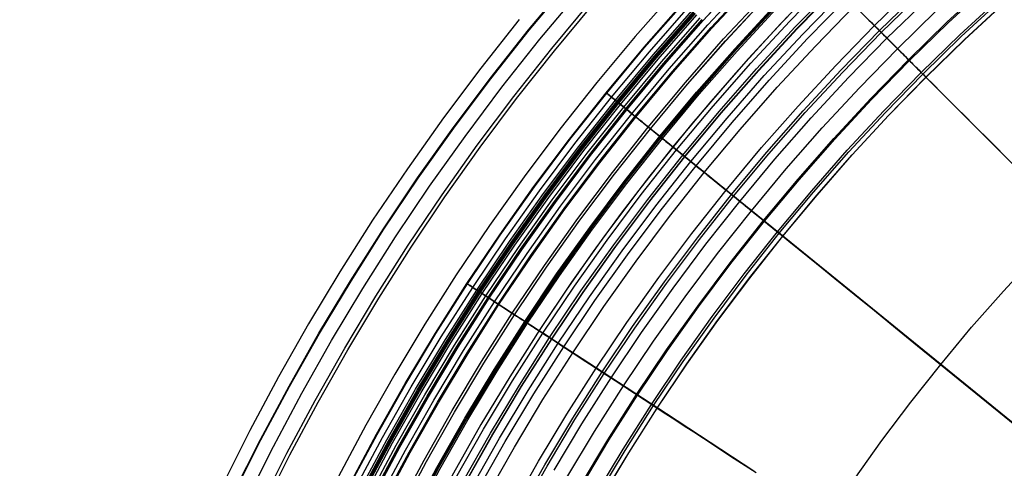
# Model space of a CAD drawing. Header units: millimetres. Extents: x -14 to 488, y -50 to 50.
# Tile 54 of 256: x 174.02 to 188.51, y 15.57 to 22.17. Entities that reach past the tile are written whole.
import ezdxf

# ---------------------------------------------------------------- set-up
doc = ezdxf.new("R2010")
doc.units = ezdxf.units.MM
doc.header["$MEASUREMENT"] = 0
doc.layers.add('Default', color=7, linetype='Continuous')

msp = doc.modelspace()

# ---------------------------------------------------------------- linework, layer by layer
at = {"layer": 'Default'}
for points in [[(196.175, 29.755), (195.423, 29.424), (194.679, 29.073), (193.944, 28.704), (193.219, 28.317), (192.504, 27.912), (191.8, 27.488), (191.106, 27.047), (190.409, 26.579), (189.725, 26.092), (189.053, 25.589), (188.395, 25.068), (187.75, 24.53), (187.12, 23.976), (186.503, 23.406), (185.902, 22.82), (185.218, 22.114), (184.555, 21.388), (183.914, 20.643), (183.296, 19.878)], [(176.043, 5.883), (176.197, 6.659), (176.369, 7.437), (176.562, 8.216), (176.775, 8.995), (177.008, 9.773), (177.262, 10.551), (177.536, 11.326), (177.83, 12.098), (178.146, 12.867), (178.482, 13.631), (178.839, 14.39), (179.216, 15.144), (179.614, 15.89), (180.032, 16.628), (180.471, 17.358), (180.929, 18.079), (181.407, 18.79), (181.904, 19.49), (182.42, 20.178), (182.954, 20.854), (183.506, 21.516), (184.076, 22.165), (184.663, 22.799)], [(176.047, 5.882), (176.2, 6.658), (176.373, 7.436), (176.566, 8.215), (176.779, 8.994), (177.012, 9.772), (177.265, 10.549), (177.539, 11.325), (177.834, 12.097), (178.149, 12.866), (178.486, 13.63), (178.842, 14.389), (179.22, 15.142), (179.618, 15.888), (180.036, 16.626), (180.474, 17.356), (180.932, 18.077), (181.41, 18.788), (181.907, 19.487), (182.423, 20.176), (182.957, 20.851), (183.509, 21.514), (184.079, 22.163), (184.666, 22.797)], [(180.442, 15.435), (180.848, 16.152), (181.274, 16.862), (181.72, 17.562), (182.184, 18.253), (182.667, 18.933), (183.168, 19.602), (183.687, 20.258), (184.224, 20.902), (184.778, 21.533), (185.348, 22.149), (185.934, 22.75)], [(174.216, 6.221), (174.378, 7.041), (174.56, 7.862), (174.764, 8.684), (174.988, 9.506), (175.234, 10.328), (175.502, 11.149), (175.792, 11.967), (176.103, 12.782), (176.436, 13.594), (176.791, 14.401), (177.167, 15.202), (177.566, 15.997), (177.986, 16.785), (178.427, 17.564), (178.89, 18.335), (179.374, 19.096), (179.878, 19.846), (180.403, 20.585), (180.947, 21.311), (181.511, 22.025), (182.094, 22.724)], [(174.225, 6.219), (174.387, 7.039), (174.569, 7.86), (174.772, 8.682), (174.997, 9.504), (175.243, 10.325), (175.511, 11.146), (175.8, 11.964), (176.111, 12.779), (176.444, 13.59), (176.799, 14.397), (177.175, 15.198), (177.574, 15.993), (177.994, 16.78), (178.435, 17.56), (178.898, 18.33), (179.381, 19.091), (179.885, 19.841), (180.41, 20.58), (180.954, 21.306), (181.518, 22.019), (182.101, 22.719)], [(176.139, 5.865), (176.292, 6.639), (176.464, 7.415), (176.656, 8.191), (176.869, 8.968), (177.101, 9.744), (177.354, 10.519), (177.627, 11.292), (177.921, 12.062), (178.236, 12.829), (178.571, 13.591), (178.927, 14.348), (179.303, 15.099), (179.7, 15.843), (180.117, 16.579), (180.554, 17.307), (181.01, 18.026), (181.487, 18.734), (181.982, 19.432), (182.497, 20.118), (183.03, 20.792), (183.58, 21.453), (184.148, 22.1), (184.734, 22.732)], [(176.2, 5.854), (176.353, 6.627), (176.525, 7.401), (176.716, 8.176), (176.928, 8.951), (177.16, 9.726), (177.412, 10.499), (177.685, 11.271), (177.979, 12.04), (178.293, 12.805), (178.627, 13.565), (178.982, 14.321), (179.358, 15.07), (179.754, 15.813), (180.17, 16.548), (180.606, 17.275), (181.062, 17.992), (181.538, 18.699), (182.032, 19.396), (182.546, 20.081), (183.078, 20.753), (183.627, 21.413), (184.194, 22.058), (184.779, 22.69)], [(176.215, 5.851), (176.368, 6.623), (176.54, 7.397), (176.731, 8.172), (176.943, 8.947), (177.175, 9.721), (177.427, 10.494), (177.7, 11.266), (177.993, 12.034), (178.307, 12.799), (178.641, 13.559), (178.996, 14.314), (179.372, 15.063), (179.767, 15.806), (180.184, 16.54), (180.62, 17.266), (181.075, 17.983), (181.551, 18.69), (182.045, 19.387), (182.558, 20.071), (183.09, 20.743), (183.639, 21.403), (184.206, 22.048), (184.79, 22.679)], [(180.545, 15.378), (180.95, 16.093), (181.375, 16.8), (181.818, 17.498), (182.281, 18.186), (182.762, 18.863), (183.262, 19.53), (183.779, 20.184), (184.314, 20.825), (184.865, 21.454), (185.433, 22.068), (186.018, 22.667)], [(186.041, 22.643), (185.458, 22.044), (184.89, 21.431), (184.339, 20.804), (183.805, 20.163), (183.288, 19.509), (182.789, 18.843), (182.309, 18.167), (181.847, 17.479), (181.403, 16.782), (180.979, 16.076), (180.575, 15.362)], [(180.58, 15.359), (180.984, 16.073), (181.408, 16.779), (181.851, 17.476), (182.313, 18.163), (182.794, 18.84), (183.293, 19.506), (183.809, 20.159), (184.344, 20.8), (184.895, 21.427), (185.462, 22.041), (186.045, 22.639)], [(181.264, 14.983), (181.658, 15.68), (182.072, 16.369), (182.504, 17.049), (182.955, 17.72), (183.424, 18.38), (183.911, 19.03), (184.415, 19.667), (184.936, 20.293), (185.474, 20.905), (186.028, 21.503), (186.597, 22.088), (187.181, 22.657)], [(182.272, 15.322), (182.676, 15.996), (183.099, 16.66), (183.54, 17.316), (183.998, 17.961), (184.474, 18.596), (184.967, 19.219), (185.476, 19.831), (186.002, 20.429), (186.543, 21.014), (187.099, 21.585), (187.67, 22.142), (188.255, 22.683)], [(182.287, 15.314), (182.691, 15.987), (183.113, 16.651), (183.554, 17.306), (184.012, 17.951), (184.487, 18.586), (184.98, 19.209), (185.489, 19.819), (186.015, 20.418), (186.555, 21.002), (187.112, 21.573), (187.682, 22.129), (188.267, 22.67)], [(174.428, 6.182), (174.588, 6.996), (174.77, 7.813), (174.972, 8.63), (175.195, 9.447), (175.44, 10.264), (175.706, 11.079), (175.993, 11.893), (176.303, 12.703), (176.634, 13.51), (176.986, 14.312), (177.361, 15.108), (177.757, 15.898), (178.174, 16.681), (178.613, 17.456), (179.073, 18.222), (179.554, 18.978), (180.055, 19.724), (180.576, 20.458), (181.118, 21.18), (181.678, 21.889), (182.258, 22.585)], [(183.655, 22.586), (183.076, 21.927), (182.514, 21.253), (181.97, 20.565), (181.443, 19.863), (180.935, 19.148), (180.445, 18.42), (179.984, 17.695), (179.542, 16.958), (179.118, 16.211), (178.713, 15.453), (178.328, 14.686), (177.962, 13.908), (177.615, 13.122), (177.289, 12.327), (176.995, 11.557), (176.719, 10.78), (176.463, 9.996), (176.225, 9.206), (176.007, 8.411), (175.808, 7.61), (175.629, 6.805), (175.469, 5.996)], [(183.655, 22.586), (183.076, 21.927), (182.514, 21.253), (181.97, 20.565), (181.443, 19.863), (180.935, 19.148), (180.445, 18.42), (179.984, 17.695), (179.542, 16.958), (179.118, 16.211), (178.713, 15.453), (178.328, 14.686), (177.962, 13.908), (177.615, 13.122), (177.289, 12.327), (176.995, 11.557), (176.719, 10.78), (176.463, 9.996), (176.225, 9.206), (176.007, 8.411), (175.808, 7.61), (175.629, 6.805), (175.469, 5.996)], [(176.445, 5.809), (176.596, 6.575), (176.767, 7.344), (176.957, 8.113), (177.168, 8.883), (177.398, 9.652), (177.648, 10.419), (177.919, 11.185), (178.21, 11.948), (178.522, 12.707), (178.854, 13.462), (179.206, 14.212), (179.579, 14.956), (179.972, 15.693), (180.385, 16.423), (180.818, 17.144), (181.271, 17.856), (181.743, 18.558), (182.234, 19.249), (182.743, 19.929), (183.271, 20.596), (183.817, 21.251), (184.379, 21.892), (184.959, 22.518)], [(176.485, 5.801), (176.636, 6.567), (176.806, 7.335), (176.996, 8.103), (177.206, 8.871), (177.436, 9.639), (177.686, 10.406), (177.957, 11.171), (178.248, 11.933), (178.559, 12.691), (178.891, 13.446), (179.243, 14.194), (179.615, 14.937), (180.008, 15.674), (180.42, 16.402), (180.853, 17.122), (181.305, 17.834), (181.776, 18.535), (182.266, 19.225), (182.775, 19.904), (183.302, 20.571), (183.847, 21.224), (184.409, 21.865), (184.988, 22.49)], [(176.485, 5.801), (176.636, 6.567), (176.807, 7.334), (176.997, 8.103), (177.207, 8.871), (177.437, 9.639), (177.687, 10.406), (177.957, 11.171), (178.248, 11.933), (178.559, 12.691), (178.891, 13.445), (179.243, 14.194), (179.615, 14.937), (180.008, 15.673), (180.42, 16.402), (180.853, 17.122), (181.305, 17.833), (181.776, 18.535), (182.266, 19.225), (182.775, 19.904), (183.303, 20.571), (183.847, 21.224), (184.41, 21.864), (184.989, 22.49)], [(180.679, 15.305), (181.082, 16.016), (181.504, 16.72), (181.946, 17.414), (182.406, 18.099), (182.885, 18.774), (183.382, 19.437), (183.897, 20.088), (184.429, 20.726), (184.978, 21.352), (185.544, 21.963), (186.125, 22.559)], [(180.764, 15.258), (181.166, 15.967), (181.587, 16.669), (182.027, 17.361), (182.486, 18.044), (182.964, 18.716), (183.459, 19.377), (183.973, 20.027), (184.503, 20.663), (185.051, 21.286), (185.614, 21.896), (186.194, 22.491)], [(181.355, 14.933), (181.748, 15.628), (182.16, 16.315), (182.591, 16.992), (183.041, 17.661), (183.508, 18.319), (183.993, 18.966), (184.496, 19.602), (185.015, 20.225), (185.551, 20.835), (186.103, 21.432), (186.67, 22.014), (187.253, 22.581)], [(181.389, 14.914), (181.782, 15.608), (182.193, 16.294), (182.624, 16.971), (183.073, 17.639), (183.54, 18.296), (184.024, 18.942), (184.526, 19.577), (185.045, 20.2), (185.58, 20.809), (186.131, 21.405), (186.698, 21.986), (187.28, 22.553)], [(181.885, 15.548), (182.295, 16.231), (182.723, 16.906), (183.171, 17.571), (183.636, 18.226), (184.118, 18.87), (184.618, 19.502), (185.135, 20.122), (185.669, 20.729), (186.218, 21.323), (186.782, 21.902), (187.362, 22.467)], [(182.5, 15.189), (182.901, 15.857), (183.32, 16.516), (183.756, 17.166), (184.211, 17.806), (184.683, 18.435), (185.171, 19.053), (185.676, 19.659), (186.197, 20.253), (186.734, 20.833), (187.286, 21.399), (187.852, 21.95), (188.432, 22.487)], [(182.529, 15.172), (182.929, 15.839), (183.348, 16.498), (183.784, 17.147), (184.238, 17.786), (184.709, 18.415), (185.198, 19.032), (185.702, 19.637), (186.223, 20.23), (186.759, 20.809), (187.31, 21.375), (187.875, 21.926), (188.455, 22.462)], [(174.647, 6.141), (174.807, 6.951), (174.987, 7.762), (175.188, 8.574), (175.41, 9.386), (175.653, 10.197), (175.917, 11.008), (176.203, 11.816), (176.51, 12.621), (176.839, 13.422), (177.189, 14.219), (177.561, 15.011), (177.955, 15.796), (178.37, 16.574), (178.806, 17.344), (179.263, 18.105), (179.74, 18.856), (180.238, 19.597), (180.756, 20.327), (181.294, 21.044), (181.851, 21.749), (182.427, 22.44)], [(174.696, 6.132), (174.856, 6.94), (175.036, 7.75), (175.236, 8.561), (175.458, 9.372), (175.701, 10.182), (175.965, 10.991), (176.25, 11.798), (176.557, 12.602), (176.885, 13.403), (177.235, 14.198), (177.607, 14.989), (178, 15.773), (178.414, 16.55), (178.849, 17.318), (179.305, 18.078), (179.782, 18.829), (180.28, 19.569), (180.797, 20.297), (181.334, 21.014), (181.89, 21.717), (182.465, 22.407)], [(175.661, 5.954), (175.815, 6.739), (175.99, 7.526), (176.185, 8.314), (176.401, 9.102), (176.636, 9.89), (176.893, 10.676), (177.17, 11.46), (177.468, 12.242), (177.788, 13.019), (178.128, 13.793), (178.489, 14.561), (178.87, 15.322), (179.273, 16.077), (179.696, 16.824), (180.139, 17.563), (180.603, 18.292), (181.086, 19.011), (181.589, 19.719), (182.111, 20.415), (182.652, 21.099), (183.21, 21.769), (183.787, 22.426)], [(175.669, 5.952), (175.824, 6.737), (175.999, 7.524), (176.194, 8.312), (176.409, 9.1), (176.645, 9.887), (176.901, 10.673), (177.179, 11.457), (177.477, 12.238), (177.796, 13.016), (178.136, 13.789), (178.497, 14.557), (178.878, 15.318), (179.281, 16.073), (179.704, 16.82), (180.147, 17.558), (180.611, 18.287), (181.094, 19.006), (181.596, 19.714), (182.118, 20.41), (182.659, 21.093), (183.217, 21.764), (183.794, 22.42)], [(175.761, 5.935), (175.915, 6.718), (176.09, 7.503), (176.284, 8.288), (176.499, 9.074), (176.734, 9.859), (176.989, 10.643), (177.266, 11.425), (177.563, 12.204), (177.881, 12.979), (178.22, 13.75), (178.58, 14.516), (178.961, 15.276), (179.362, 16.028), (179.784, 16.773), (180.226, 17.509), (180.688, 18.236), (181.17, 18.953), (181.672, 19.659), (182.192, 20.353), (182.731, 21.035), (183.288, 21.703), (183.863, 22.358)], [(175.832, 5.922), (175.986, 6.703), (176.16, 7.486), (176.354, 8.27), (176.568, 9.054), (176.803, 9.838), (177.058, 10.62), (177.334, 11.4), (177.63, 12.177), (177.948, 12.951), (178.286, 13.72), (178.645, 14.484), (179.025, 15.242), (179.426, 15.993), (179.846, 16.737), (180.288, 17.472), (180.749, 18.197), (181.23, 18.912), (181.73, 19.617), (182.249, 20.309), (182.787, 20.989), (183.343, 21.656), (183.916, 22.309)], [(176.66, 5.769), (176.81, 6.531), (176.979, 7.294), (177.169, 8.058), (177.377, 8.822), (177.606, 9.586), (177.855, 10.349), (178.124, 11.11), (178.413, 11.868), (178.723, 12.622), (179.053, 13.372), (179.403, 14.117), (179.773, 14.856), (180.163, 15.588), (180.574, 16.313), (181.004, 17.029), (181.453, 17.736), (181.922, 18.434), (182.41, 19.12), (182.916, 19.796), (183.44, 20.459), (183.982, 21.109), (184.542, 21.745), (185.117, 22.368)], [(176.675, 5.766), (176.826, 6.527), (176.995, 7.29), (177.184, 8.054), (177.393, 8.818), (177.621, 9.582), (177.87, 10.344), (178.139, 11.104), (178.428, 11.862), (178.737, 12.616), (179.067, 13.365), (179.417, 14.11), (179.787, 14.848), (180.177, 15.58), (180.588, 16.305), (181.018, 17.021), (181.467, 17.727), (181.935, 18.424), (182.423, 19.111), (182.929, 19.786), (183.453, 20.449), (183.995, 21.098), (184.553, 21.735), (185.129, 22.357)], [(176.686, 5.764), (176.836, 6.525), (177.005, 7.288), (177.194, 8.051), (177.403, 8.815), (177.632, 9.578), (177.88, 10.34), (178.149, 11.1), (178.438, 11.858), (178.747, 12.611), (179.077, 13.361), (179.427, 14.105), (179.797, 14.843), (180.187, 15.575), (180.597, 16.299), (181.027, 17.015), (181.476, 17.722), (181.944, 18.418), (182.431, 19.105), (182.937, 19.779), (183.461, 20.442), (184.003, 21.091), (184.561, 21.728), (185.137, 22.349)], [(176.708, 5.76), (176.859, 6.52), (177.028, 7.283), (177.217, 8.046), (177.425, 8.809), (177.654, 9.572), (177.902, 10.333), (178.17, 11.093), (178.459, 11.849), (178.768, 12.602), (179.098, 13.351), (179.447, 14.095), (179.817, 14.833), (180.207, 15.564), (180.617, 16.288), (181.046, 17.003), (181.495, 17.709), (181.963, 18.405), (182.45, 19.091), (182.955, 19.765), (183.479, 20.427), (184.02, 21.077), (184.578, 21.712), (185.153, 22.334)], [(180.902, 15.182), (181.302, 15.888), (181.721, 16.586), (182.159, 17.275), (182.616, 17.954), (183.091, 18.623), (183.584, 19.281), (184.095, 19.927), (184.623, 20.561), (185.168, 21.181), (185.729, 21.787), (186.305, 22.379)], [(182.073, 15.438), (182.48, 16.117), (182.906, 16.787), (183.35, 17.447), (183.812, 18.097), (184.291, 18.737), (184.788, 19.365), (185.301, 19.981), (185.83, 20.584), (186.376, 21.173), (186.936, 21.748), (187.512, 22.309)], [(182.585, 15.139), (182.985, 15.805), (183.403, 16.462), (183.838, 17.11), (184.291, 17.748), (184.761, 18.375), (185.248, 18.991), (185.752, 19.595), (186.271, 20.186), (186.806, 20.764), (187.356, 21.329), (187.92, 21.878), (188.498, 22.413)], [(182.587, 15.139), (182.986, 15.804), (183.404, 16.461), (183.84, 17.109), (184.293, 17.747), (184.763, 18.374), (185.25, 18.99), (185.753, 19.594), (186.272, 20.185), (186.807, 20.763), (187.357, 21.327), (187.921, 21.877), (188.5, 22.412)], [(181.374, 22.179), (180.806, 21.461), (180.257, 20.729), (179.727, 19.983), (179.216, 19.224), (178.735, 18.467), (178.273, 17.699), (177.831, 16.919), (177.409, 16.129), (177.007, 15.328), (176.625, 14.517), (176.264, 13.697), (175.923, 12.868), (175.617, 12.064), (175.329, 11.253), (175.062, 10.436), (174.814, 9.612), (174.586, 8.782), (174.379, 7.947), (174.191, 7.107), (174.024, 6.263)], [(175.858, 5.917), (176.012, 6.698), (176.186, 7.48), (176.38, 8.263), (176.594, 9.047), (176.828, 9.83), (177.083, 10.611), (177.359, 11.391), (177.655, 12.168), (177.973, 12.941), (178.311, 13.709), (178.669, 14.473), (179.049, 15.23), (179.449, 15.98), (179.87, 16.723), (180.311, 17.457), (180.771, 18.182), (181.252, 18.897), (181.752, 19.601), (182.27, 20.293), (182.808, 20.972), (183.363, 21.639), (183.936, 22.291)], [(175.872, 5.915), (176.026, 6.695), (176.199, 7.477), (176.393, 8.26), (176.607, 9.043), (176.841, 9.826), (177.096, 10.607), (177.372, 11.386), (177.668, 12.163), (177.985, 12.935), (178.323, 13.704), (178.682, 14.467), (179.061, 15.224), (179.461, 15.974), (179.882, 16.716), (180.322, 17.45), (180.783, 18.175), (181.263, 18.889), (181.763, 19.593), (182.281, 20.284), (182.818, 20.964), (183.373, 21.63), (183.946, 22.282)], [(175.884, 5.912), (176.038, 6.692), (176.212, 7.474), (176.405, 8.257), (176.619, 9.039), (176.853, 9.822), (177.108, 10.603), (177.384, 11.382), (177.68, 12.158), (177.997, 12.93), (178.335, 13.698), (178.693, 14.461), (179.073, 15.218), (179.472, 15.968), (179.893, 16.71), (180.333, 17.443), (180.793, 18.168), (181.273, 18.882), (181.773, 19.585), (182.291, 20.277), (182.828, 20.956), (183.383, 21.622), (183.956, 22.273)], [(175.897, 5.91), (176.051, 6.69), (176.225, 7.471), (176.418, 8.253), (176.632, 9.036), (176.866, 9.818), (177.121, 10.598), (177.396, 11.377), (177.692, 12.153), (178.009, 12.925), (178.347, 13.693), (178.705, 14.455), (179.084, 15.212), (179.484, 15.961), (179.904, 16.703), (180.344, 17.436), (180.805, 18.16), (181.285, 18.874), (181.784, 19.577), (182.302, 20.268), (182.839, 20.947), (183.393, 21.613), (183.966, 22.265)], [(175.925, 5.905), (176.079, 6.684), (176.252, 7.465), (176.446, 8.246), (176.659, 9.028), (176.893, 9.809), (177.148, 10.589), (177.423, 11.367), (177.719, 12.142), (178.035, 12.914), (178.373, 13.681), (178.731, 14.443), (179.11, 15.199), (179.509, 15.948), (179.929, 16.689), (180.368, 17.422), (180.828, 18.145), (181.308, 18.858), (181.807, 19.561), (182.324, 20.251), (182.861, 20.929), (183.415, 21.594), (183.987, 22.246)], [(175.987, 5.893), (176.141, 6.671), (176.314, 7.45), (176.507, 8.23), (176.72, 9.011), (176.954, 9.79), (177.207, 10.569), (177.482, 11.346), (177.777, 12.119), (178.093, 12.889), (178.43, 13.655), (178.788, 14.415), (179.166, 15.17), (179.564, 15.917), (179.983, 16.657), (180.422, 17.388), (180.881, 18.11), (181.36, 18.822), (181.858, 19.523), (182.374, 20.213), (182.91, 20.89), (183.463, 21.553), (184.034, 22.203)], [(176.026, 5.886), (176.179, 6.663), (176.352, 7.441), (176.545, 8.22), (176.758, 9), (176.991, 9.779), (177.245, 10.556), (177.519, 11.332), (177.814, 12.105), (178.13, 12.874), (178.466, 13.639), (178.823, 14.398), (179.201, 15.152), (179.599, 15.898), (180.017, 16.637), (180.456, 17.368), (180.914, 18.089), (181.392, 18.8), (181.89, 19.5), (182.406, 20.189), (182.94, 20.865), (183.493, 21.528), (184.063, 22.177)], [(185.316, 22.219), (184.746, 21.603), (184.192, 20.972), (183.654, 20.327), (183.133, 19.669), (182.629, 18.997), (182.143, 18.313), (181.675, 17.616), (181.234, 16.922), (180.81, 16.218), (180.405, 15.503), (180.018, 14.778), (179.649, 14.043), (179.298, 13.299), (178.967, 12.547), (178.655, 11.787), (178.373, 11.05), (178.11, 10.306), (177.864, 9.556), (177.637, 8.8), (177.428, 8.039), (177.238, 7.273), (177.066, 6.503), (176.913, 5.729)], [(183.296, 19.878), (182.873, 19.326), (182.461, 18.764), (182.062, 18.194), (181.675, 17.616), (181.234, 16.922), (180.81, 16.218), (180.405, 15.503), (180.018, 14.778), (179.649, 14.043), (179.298, 13.299), (178.967, 12.547), (178.655, 11.787), (178.373, 11.05), (178.11, 10.306), (177.864, 9.556), (177.637, 8.8), (177.428, 8.039), (177.238, 7.273), (177.066, 6.503), (176.913, 5.729)], [(182.16, 6.078), (182.319, 6.718), (182.494, 7.358), (182.685, 7.998), (182.894, 8.637), (183.119, 9.274), (183.361, 9.909), (183.62, 10.54), (183.897, 11.169), (184.19, 11.793), (184.5, 12.411), (184.827, 13.025), (185.171, 13.632), (185.531, 14.232), (185.908, 14.824), (186.3, 15.408), (186.709, 15.983), (187.133, 16.549), (187.572, 17.104), (188.026, 17.649), (188.494, 18.182), (188.976, 18.703)], [(182.16, 6.078), (182.319, 6.718), (182.494, 7.358), (182.685, 7.998), (182.894, 8.637), (183.119, 9.274), (183.361, 9.909), (183.62, 10.54), (183.897, 11.169), (184.19, 11.793), (184.5, 12.411), (184.827, 13.025), (185.171, 13.632), (185.531, 14.232), (185.908, 14.824), (186.3, 15.408), (186.709, 15.983), (187.133, 16.549), (187.572, 17.104), (188.026, 17.649), (188.494, 18.182), (188.976, 18.703)]]:
    msp.add_lwpolyline(points, dxfattribs=at)
at = {"layer": 'Default', "extrusion": (0.048363, -0.168979, 0.984432)}
msp.add_lwpolyline([(182.845, -13.208), (182.845, -13.119)], dxfattribs=at)
at = {"layer": 'Default', "extrusion": (0.064698, -0.163423, 0.984432)}
msp.add_lwpolyline([(172.817, -29.915), (172.817, -29.828)], dxfattribs=at)
at = {"layer": 'Default', "extrusion": (0.547211, 0.836995, 0)}
for points in [[(-142.421, 22.217), (-142.421, 22.187), (-142.42, 22.156), (-142.418, 22.125), (-142.415, 22.094), (-142.412, 22.062), (-142.408, 22.031), (-142.403, 21.999), (-142.397, 21.967), (-142.39, 21.935), (-142.382, 21.903), (-142.374, 21.871), (-142.364, 21.839), (-142.354, 21.807), (-142.343, 21.774), (-142.331, 21.742), (-142.318, 21.711), (-142.304, 21.679), (-142.289, 21.647), (-142.274, 21.616), (-142.257, 21.585), (-142.24, 21.554), (-142.221, 21.524), (-142.202, 21.494), (-142.182, 21.464), (-142.161, 21.435), (-142.139, 21.406), (-142.116, 21.378), (-142.093, 21.35), (-142.068, 21.322), (-142.043, 21.296), (-142.017, 21.269), (-141.991, 21.244), (-141.964, 21.219), (-141.936, 21.195), (-141.907, 21.171), (-141.878, 21.149), (-141.848, 21.127), (-141.818, 21.105), (-141.787, 21.085), (-141.756, 21.065), (-141.724, 21.046), (-141.692, 21.028), (-141.66, 21.011), (-141.627, 20.994), (-141.594, 20.979), (-141.56, 20.964), (-141.527, 20.95), (-141.493, 20.937), (-141.459, 20.925), (-141.425, 20.914), (-141.391, 20.903), (-141.356, 20.894), (-141.322, 20.885), (-141.288, 20.877), (-141.254, 20.87), (-141.22, 20.864), (-141.186, 20.858), (-141.152, 20.853), (-141.118, 20.849), (-141.084, 20.846), (-141.051, 20.844), (-141.018, 20.842), (-140.985, 20.841), (-140.952, 20.841), (-140.92, 20.841), (-140.887, 20.842), (-140.854, 20.844), (-140.82, 20.846), (-140.787, 20.849), (-140.753, 20.853), (-140.719, 20.858), (-140.685, 20.864), (-140.651, 20.87), (-140.617, 20.877), (-140.582, 20.885), (-140.548, 20.894), (-140.514, 20.903), (-140.48, 20.914), (-140.446, 20.925), (-140.412, 20.937), (-140.378, 20.95), (-140.344, 20.964), (-140.311, 20.979), (-140.278, 20.994), (-140.245, 21.011), (-140.212, 21.028), (-140.18, 21.046), (-140.149, 21.065), (-140.117, 21.085), (-140.087, 21.105), (-140.056, 21.127), (-140.027, 21.149), (-139.997, 21.171), (-139.969, 21.195), (-139.941, 21.219), (-139.914, 21.244), (-139.887, 21.269), (-139.861, 21.296), (-139.836, 21.322), (-139.812, 21.35), (-139.789, 21.378), (-139.766, 21.406), (-139.744, 21.435), (-139.723, 21.464), (-139.703, 21.494), (-139.684, 21.524), (-139.665, 21.554), (-139.648, 21.585), (-139.631, 21.616), (-139.615, 21.647), (-139.601, 21.679), (-139.587, 21.711), (-139.574, 21.742), (-139.562, 21.774), (-139.55, 21.807), (-139.54, 21.839), (-139.531, 21.871), (-139.522, 21.903), (-139.515, 21.935), (-139.508, 21.967), (-139.502, 21.999), (-139.497, 22.031), (-139.493, 22.062), (-139.489, 22.094), (-139.487, 22.125), (-139.485, 22.156), (-139.484, 22.187), (-139.484, 22.217)], [(-139.484, 22.217), (-139.484, 22.248), (-139.485, 22.279), (-139.487, 22.31), (-139.489, 22.341), (-139.493, 22.373), (-139.497, 22.404), (-139.502, 22.436), (-139.508, 22.468), (-139.515, 22.5), (-139.522, 22.532), (-139.531, 22.564), (-139.54, 22.596), (-139.55, 22.628), (-139.562, 22.66), (-139.574, 22.692), (-139.587, 22.724), (-139.601, 22.756), (-139.615, 22.787), (-139.631, 22.819), (-139.648, 22.85), (-139.665, 22.881), (-139.684, 22.911), (-139.703, 22.941), (-139.723, 22.971), (-139.744, 23), (-139.766, 23.029), (-139.789, 23.057), (-139.812, 23.085), (-139.836, 23.113), (-139.861, 23.139), (-139.887, 23.165), (-139.914, 23.191), (-139.941, 23.216), (-139.969, 23.24), (-139.997, 23.264), (-140.027, 23.286), (-140.056, 23.308), (-140.087, 23.33), (-140.117, 23.35), (-140.149, 23.37), (-140.18, 23.389), (-140.212, 23.407), (-140.245, 23.424), (-140.278, 23.44), (-140.311, 23.456), (-140.344, 23.471), (-140.378, 23.485), (-140.412, 23.498), (-140.446, 23.51), (-140.48, 23.521), (-140.514, 23.531), (-140.548, 23.541), (-140.582, 23.55), (-140.617, 23.558), (-140.651, 23.565), (-140.685, 23.571), (-140.719, 23.577), (-140.753, 23.581), (-140.787, 23.585), (-140.82, 23.589), (-140.854, 23.591), (-140.887, 23.593), (-140.92, 23.594), (-140.952, 23.594), (-140.985, 23.594), (-141.018, 23.593), (-141.051, 23.591), (-141.084, 23.589), (-141.118, 23.585), (-141.152, 23.581), (-141.186, 23.577), (-141.22, 23.571), (-141.254, 23.565), (-141.288, 23.558), (-141.322, 23.55), (-141.356, 23.541), (-141.391, 23.531), (-141.425, 23.521), (-141.459, 23.51), (-141.493, 23.498), (-141.527, 23.485), (-141.56, 23.471), (-141.594, 23.456), (-141.627, 23.44), (-141.66, 23.424), (-141.692, 23.407), (-141.724, 23.389), (-141.756, 23.37), (-141.787, 23.35), (-141.818, 23.33), (-141.848, 23.308), (-141.878, 23.286), (-141.907, 23.264), (-141.936, 23.24), (-141.964, 23.216), (-141.991, 23.191), (-142.017, 23.165), (-142.043, 23.139), (-142.068, 23.113), (-142.093, 23.085), (-142.116, 23.057), (-142.139, 23.029), (-142.161, 23), (-142.182, 22.971), (-142.202, 22.941), (-142.221, 22.911), (-142.24, 22.881), (-142.257, 22.85), (-142.274, 22.819), (-142.289, 22.787), (-142.304, 22.756), (-142.318, 22.724), (-142.331, 22.692), (-142.343, 22.66), (-142.354, 22.628), (-142.364, 22.596), (-142.374, 22.564), (-142.382, 22.532), (-142.39, 22.5), (-142.397, 22.468), (-142.403, 22.436), (-142.408, 22.404), (-142.412, 22.373), (-142.415, 22.341), (-142.418, 22.31), (-142.42, 22.279), (-142.421, 22.248), (-142.421, 22.217)]]:
    msp.add_lwpolyline(points, dxfattribs=at)
at = {"layer": 'Default'}
for points in [[(191.805, 16.879, 101.407), (188.557, 20.127, 76.821), (187.469, 21.215, 67.106), (186.67, 22.014, 58.875), (186.104, 22.58, 51.878)], [(186.436, 22.248, 1.74), (186.515, 22.169, 1.68), (186.597, 22.088, 1.621), (186.681, 22.003, 1.564), (186.769, 21.916, 1.509), (186.859, 21.825, 1.456), (186.952, 21.732, 1.405), (187.049, 21.636, 1.356), (187.148, 21.537, 1.309), (187.25, 21.434, 1.264), (187.356, 21.329, 1.221), (187.465, 21.22, 1.181), (187.576, 21.108, 1.142), (187.691, 20.993, 1.106), (187.81, 20.875, 1.073), (187.931, 20.754, 1.042), (188.055, 20.629, 1.013), (188.314, 20.371, 0.963), (188.584, 20.1, 0.924), (188.868, 19.817, 0.895), (189.164, 19.521, 0.878), (208.878, -0.193, 0.872)], [(186.476, 22.208, 24.594), (186.515, 22.169, 24.559), (186.554, 22.131, 24.524), (186.591, 22.093, 24.487), (186.628, 22.057, 24.45), (186.664, 22.021, 24.411), (186.698, 21.986, 24.371), (186.731, 21.953, 24.33), (186.764, 21.921, 24.289), (186.795, 21.889, 24.247), (186.825, 21.859, 24.204), (186.855, 21.83, 24.16), (186.883, 21.802, 24.116), (186.91, 21.774, 24.071), (186.936, 21.748, 24.026), (186.961, 21.723, 23.98), (186.986, 21.699, 23.934), (187.009, 21.676, 23.888), (187.031, 21.653, 23.841), (187.053, 21.632, 23.794), (187.073, 21.611, 23.747), (187.093, 21.592, 23.7), (187.112, 21.573, 23.652), (187.13, 21.555, 23.605), (187.147, 21.538, 23.557), (187.163, 21.522, 23.509), (187.178, 21.506, 23.462), (187.193, 21.491, 23.414), (187.207, 21.477, 23.366), (187.22, 21.464, 23.318), (187.233, 21.451, 23.27), (187.245, 21.44, 23.221), (187.256, 21.428, 23.173), (187.267, 21.418, 23.125), (187.276, 21.408, 23.077), (187.294, 21.39, 22.981), (187.31, 21.375, 22.884), (187.323, 21.362, 22.788), (187.334, 21.351, 22.692), (187.343, 21.342, 22.596), (187.35, 21.335, 22.501), (187.354, 21.33, 22.405), (187.357, 21.327, 22.31), (187.358, 21.326, 22.215), (187.357, 21.327, 22.12), (187.354, 21.33, 22.025), (187.35, 21.335, 21.931), (187.344, 21.341, 21.836), (187.336, 21.349, 21.742), (187.326, 21.359, 21.648), (187.314, 21.37, 21.554), (187.301, 21.384, 21.461), (187.286, 21.399, 21.368), (187.269, 21.416, 21.275), (187.25, 21.434, 21.182), (187.23, 21.455, 21.09), (187.208, 21.477, 20.998), (187.183, 21.501, 20.907), (187.157, 21.527, 20.816), (187.129, 21.555, 20.725), (187.099, 21.585, 20.635), (187.067, 21.617, 20.546), (187.033, 21.651, 20.457), (186.997, 21.687, 20.369), (186.959, 21.726, 20.282), (186.918, 21.766, 20.195), (186.875, 21.809, 20.11), (186.83, 21.855, 20.026), (186.782, 21.902, 19.943), (186.732, 21.953, 19.861), (186.679, 22.006, 19.781), (186.652, 22.033, 19.741), (186.624, 22.061, 19.702), (186.595, 22.09, 19.663), (186.565, 22.119, 19.625), (186.535, 22.149, 19.588), (186.505, 22.18, 19.551)], [(183.805, 20.163, 24.858), (183.856, 20.121, 24.839), (183.906, 20.081, 24.818), (183.956, 20.04, 24.795), (184.005, 20, 24.771), (184.053, 19.961, 24.745), (184.101, 19.923, 24.718), (184.147, 19.885, 24.689), (184.193, 19.847, 24.659), (184.238, 19.811, 24.627), (184.282, 19.775, 24.594), (184.326, 19.74, 24.559), (184.368, 19.706, 24.524), (184.409, 19.672, 24.487), (184.449, 19.64, 24.45), (184.488, 19.608, 24.411), (184.526, 19.577, 24.371), (184.563, 19.547, 24.33), (184.598, 19.519, 24.289), (184.633, 19.491, 24.247), (184.666, 19.464, 24.204), (184.698, 19.438, 24.16), (184.729, 19.413, 24.116), (184.759, 19.388, 24.071), (184.788, 19.365, 24.026), (184.815, 19.342, 23.98), (184.842, 19.321, 23.934), (184.867, 19.3, 23.888), (184.892, 19.28, 23.841), (184.915, 19.261, 23.794), (184.938, 19.243, 23.747), (184.959, 19.225, 23.7), (184.98, 19.209, 23.652), (185, 19.193, 23.605), (185.019, 19.177, 23.557), (185.036, 19.163, 23.509), (185.053, 19.149, 23.462), (185.07, 19.136, 23.414), (185.085, 19.123, 23.366), (185.1, 19.112, 23.318), (185.113, 19.1, 23.27), (185.126, 19.09, 23.221), (185.139, 19.08, 23.173), (185.15, 19.07, 23.125), (185.161, 19.062, 23.077), (185.181, 19.046, 22.981), (185.198, 19.032, 22.884), (185.212, 19.02, 22.788), (185.224, 19.01, 22.692), (185.234, 19.003, 22.596), (185.241, 18.997, 22.501), (185.247, 18.992, 22.405), (185.25, 18.99, 22.31), (185.251, 18.989, 22.215), (185.25, 18.99, 22.12), (185.247, 18.992, 22.025), (185.242, 18.996, 21.931), (185.235, 19.002, 21.836), (185.226, 19.009, 21.742), (185.215, 19.018, 21.648), (185.203, 19.028, 21.554), (185.188, 19.04, 21.461), (185.171, 19.053, 21.368), (185.153, 19.068, 21.275), (185.132, 19.085, 21.182), (185.11, 19.103, 21.09), (185.085, 19.123, 20.998), (185.059, 19.145, 20.907), (185.03, 19.168, 20.816), (185, 19.193, 20.725), (184.967, 19.219, 20.635), (184.932, 19.248, 20.546), (184.894, 19.278, 20.457), (184.855, 19.311, 20.369), (184.812, 19.345, 20.282), (184.768, 19.381, 20.195), (184.721, 19.419, 20.11), (184.671, 19.46, 20.026), (184.618, 19.502, 19.943), (184.563, 19.547, 19.861), (184.505, 19.594, 19.781), (184.475, 19.619, 19.741), (184.444, 19.644, 19.702), (184.413, 19.669, 19.663), (184.38, 19.695, 19.625), (184.347, 19.722, 19.588), (184.314, 19.75, 19.551), (184.279, 19.778, 19.514), (184.244, 19.806, 19.478), (184.208, 19.836, 19.443), (184.171, 19.866, 19.409), (184.133, 19.896, 19.375), (184.081, 19.939, 19.329), (184.067, 19.95, 19.317), (184.052, 19.962, 19.303), (184.037, 19.974, 19.288), (184.022, 19.986, 19.273), (184.006, 19.999, 19.256), (183.973, 20.027, 19.218), (183.936, 20.056, 19.175), (183.897, 20.088, 19.125), (183.855, 20.122, 19.069), (183.809, 20.159, 19.006), (183.763, 20.197, 18.937), (183.717, 20.234, 18.868), (183.672, 20.27, 18.797), (183.628, 20.306, 18.723), (183.584, 20.342, 18.644), (183.541, 20.377, 18.559), (183.497, 20.413, 18.468), (183.453, 20.449, 18.368), (183.408, 20.485, 18.26), (183.363, 20.522, 18.141), (183.317, 20.559, 18.012), (183.271, 20.596, 17.87), (183.225, 20.633, 17.715), (183.179, 20.671, 17.546), (183.134, 20.707, 17.363), (183.09, 20.743, 17.164), (183.046, 20.779, 16.948), (183.004, 20.813, 16.716), (182.963, 20.847, 16.466), (182.923, 20.878, 16.199), (182.886, 20.909, 15.912), (182.85, 20.938, 15.606), (182.787, 20.989, 14.934), (182.734, 21.032, 14.177), (182.694, 21.064, 13.331), (182.669, 21.085, 12.389), (182.652, 21.099, 5.79), (182.653, 21.098, 5.624), (182.657, 21.095, 5.462), (182.663, 21.09, 5.304), (182.672, 21.083, 5.149), (182.683, 21.074, 4.998), (182.697, 21.063, 4.851), (182.713, 21.05, 4.707), (182.731, 21.035, 4.567), (182.751, 21.018, 4.43), (182.774, 21, 4.297), (182.799, 20.98, 4.168), (182.826, 20.958, 4.042), (182.855, 20.934, 3.919), (182.886, 20.909, 3.8), (182.919, 20.882, 3.684), (182.954, 20.854, 3.571), (182.991, 20.824, 3.462), (183.03, 20.792, 3.355), (183.07, 20.759, 3.252), (183.113, 20.725, 3.152), (183.157, 20.688, 3.054), (183.204, 20.651, 2.959), (183.252, 20.612, 2.867), (183.302, 20.571, 2.777), (183.354, 20.528, 2.69), (183.409, 20.484, 2.605), (183.465, 20.439, 2.522), (183.523, 20.392, 2.442), (183.584, 20.342, 2.363), (183.646, 20.292, 2.287), (183.711, 20.239, 2.212), (183.779, 20.184, 2.139), (183.849, 20.127, 2.068), (183.921, 20.068, 1.999), (183.997, 20.007, 1.932), (184.075, 19.944, 1.866), (184.155, 19.878, 1.802), (184.239, 19.81, 1.74), (184.325, 19.74, 1.68), (184.415, 19.667, 1.621), (184.508, 19.592, 1.564), (184.604, 19.514, 1.509), (184.703, 19.434, 1.456), (184.805, 19.351, 1.405), (184.911, 19.265, 1.356), (185.02, 19.176, 1.309), (185.132, 19.085, 1.264), (185.248, 18.991, 1.221), (185.368, 18.894, 1.181), (185.49, 18.794, 1.142), (185.617, 18.692, 1.106), (185.746, 18.586, 1.073), (185.88, 18.478, 1.042), (186.016, 18.367, 1.013), (186.3, 18.137, 0.963), (186.597, 17.896, 0.924), (186.908, 17.643, 0.895), (187.233, 17.379, 0.878), (208.878, -0.193, 0.872)], [(190.133, 15.025, 101.407), (186.568, 17.92, 76.821), (185.373, 18.89, 67.106), (184.496, 19.602, 58.875), (183.874, 20.107, 51.878), (183.461, 20.442, 46.03), (183.03, 20.792, 37.025), (182.818, 20.964, 30.077), (182.8, 20.978, 28.944), (182.8, 20.979, 28.424), (182.808, 20.972, 27.937), (182.816, 20.966, 27.707), (182.827, 20.957, 27.487), (182.84, 20.946, 27.276), (182.857, 20.932, 27.076), (182.877, 20.916, 26.886), (182.901, 20.897, 26.707), (182.913, 20.887, 26.621), (182.927, 20.875, 26.539), (182.942, 20.864, 26.459), (182.957, 20.851, 26.383), (182.973, 20.838, 26.308), (182.99, 20.824, 26.236), (183.008, 20.809, 26.165), (183.027, 20.794, 26.096), (183.047, 20.778, 26.028), (183.067, 20.761, 25.963), (183.089, 20.744, 25.899), (183.11, 20.727, 25.837), (183.133, 20.708, 25.776), (183.156, 20.69, 25.718), (183.179, 20.671, 25.661), (183.203, 20.651, 25.607), (183.227, 20.631, 25.554), (183.252, 20.611, 25.503), (183.277, 20.591, 25.454), (183.303, 20.571, 25.407), (183.328, 20.55, 25.362), (183.354, 20.529, 25.319), (183.379, 20.508, 25.278), (183.405, 20.487, 25.239), (183.431, 20.467, 25.202), (183.456, 20.446, 25.167), (183.481, 20.425, 25.133), (183.506, 20.405, 25.102), (183.531, 20.385, 25.073), (183.555, 20.365, 25.046), (183.579, 20.346, 25.02), (183.602, 20.327, 24.997), (183.625, 20.309, 24.975), (183.646, 20.292, 24.956), (183.667, 20.275, 24.939), (183.677, 20.266, 24.931), (183.687, 20.258, 24.923), (183.719, 20.233, 24.901), (183.725, 20.228, 24.896), (183.731, 20.222, 24.892), (183.737, 20.217, 24.888), (183.744, 20.213, 24.885), (183.75, 20.207, 24.882), (183.756, 20.202, 24.878), (183.763, 20.197, 24.875), (183.77, 20.191, 24.872), (183.805, 20.163, 24.858)], [(181.847, 17.479, 24.858), (181.901, 17.443, 24.839), (181.956, 17.408, 24.818), (182.009, 17.373, 24.795), (182.062, 17.338, 24.771), (182.114, 17.304, 24.745), (182.165, 17.271, 24.718), (182.216, 17.238, 24.689), (182.265, 17.206, 24.659), (182.314, 17.174, 24.627), (182.361, 17.143, 24.594), (182.408, 17.112, 24.559), (182.453, 17.083, 24.524), (182.498, 17.054, 24.487), (182.541, 17.025, 24.45), (182.583, 16.998, 24.411), (182.624, 16.971, 24.371), (182.663, 16.945, 24.33), (182.702, 16.92, 24.289), (182.739, 16.896, 24.247), (182.775, 16.872, 24.204), (182.809, 16.85, 24.16), (182.843, 16.828, 24.116), (182.875, 16.807, 24.071), (182.906, 16.787, 24.026), (182.936, 16.767, 23.98), (182.964, 16.748, 23.934), (182.992, 16.73, 23.888), (183.018, 16.713, 23.841), (183.044, 16.697, 23.794), (183.068, 16.681, 23.747), (183.091, 16.666, 23.7), (183.113, 16.651, 23.652), (183.135, 16.637, 23.605), (183.155, 16.624, 23.557), (183.174, 16.611, 23.509), (183.193, 16.599, 23.462), (183.21, 16.588, 23.414), (183.227, 16.577, 23.366), (183.242, 16.567, 23.318), (183.257, 16.557, 23.27), (183.271, 16.548, 23.221), (183.284, 16.539, 23.173), (183.297, 16.531, 23.125), (183.308, 16.523, 23.077), (183.33, 16.51, 22.981), (183.348, 16.498, 22.884), (183.364, 16.488, 22.788), (183.377, 16.479, 22.692), (183.387, 16.472, 22.596), (183.395, 16.467, 22.501), (183.401, 16.463, 22.405), (183.404, 16.461, 22.31), (183.405, 16.46, 22.215), (183.404, 16.461, 22.12), (183.401, 16.463, 22.025), (183.396, 16.467, 21.931), (183.388, 16.471, 21.836), (183.379, 16.478, 21.742), (183.367, 16.485, 21.648), (183.353, 16.494, 21.554), (183.337, 16.505, 21.461), (183.32, 16.516, 21.368), (183.3, 16.529, 21.275), (183.278, 16.544, 21.182), (183.253, 16.56, 21.09), (183.227, 16.577, 20.998), (183.198, 16.595, 20.907), (183.168, 16.616, 20.816), (183.134, 16.637, 20.725), (183.099, 16.66, 20.635), (183.061, 16.685, 20.546), (183.021, 16.712, 20.457), (182.978, 16.74, 20.369), (182.933, 16.769, 20.282), (182.885, 16.801, 20.195), (182.834, 16.834, 20.11), (182.78, 16.869, 20.026), (182.723, 16.906, 19.943), (182.664, 16.945, 19.861), (182.601, 16.986, 19.781), (182.569, 17.007, 19.741), (182.536, 17.029, 19.702), (182.502, 17.051, 19.663), (182.467, 17.074, 19.625), (182.431, 17.097, 19.588), (182.395, 17.121, 19.551), (182.358, 17.145, 19.514), (182.32, 17.17, 19.478), (182.281, 17.195, 19.443), (182.241, 17.221, 19.409), (182.2, 17.248, 19.375), (182.144, 17.285, 19.329), (182.129, 17.295, 19.317), (182.113, 17.305, 19.303), (182.097, 17.316, 19.288), (182.08, 17.326, 19.273), (182.063, 17.337, 19.256), (182.027, 17.361, 19.218), (181.988, 17.387, 19.175), (181.946, 17.414, 19.125), (181.9, 17.444, 19.069), (181.851, 17.476, 19.006), (181.801, 17.509, 18.937), (181.752, 17.541, 18.868), (181.703, 17.573, 18.797), (181.656, 17.604, 18.723), (181.609, 17.635, 18.644), (181.562, 17.665, 18.559), (181.515, 17.696, 18.468), (181.467, 17.727, 18.368), (181.419, 17.759, 18.26), (181.37, 17.791, 18.141), (181.32, 17.823, 18.012), (181.271, 17.856, 17.87), (181.221, 17.888, 17.715), (181.172, 17.92, 17.546), (181.123, 17.952, 17.363), (181.075, 17.983, 17.164), (181.028, 18.014, 16.948), (180.983, 18.044, 16.716), (180.938, 18.073, 16.466), (180.896, 18.101, 16.199), (180.855, 18.127, 15.912), (180.817, 18.152, 15.606), (180.749, 18.197, 14.934), (180.692, 18.234, 14.177), (180.649, 18.262, 13.331), (180.621, 18.28, 12.389), (180.603, 18.292, 5.79), (180.604, 18.291, 5.624), (180.608, 18.289, 5.462), (180.615, 18.284, 5.304), (180.625, 18.278, 5.149), (180.637, 18.27, 4.998), (180.652, 18.261, 4.851), (180.669, 18.249, 4.707), (180.688, 18.236, 4.567), (180.71, 18.222, 4.43), (180.735, 18.206, 4.297), (180.762, 18.189, 4.168), (180.791, 18.17, 4.042), (180.822, 18.149, 3.919), (180.856, 18.127, 3.8), (180.891, 18.104, 3.684), (180.929, 18.079, 3.571), (180.969, 18.053, 3.462), (181.011, 18.026, 3.355), (181.054, 17.997, 3.252), (181.1, 17.967, 3.152), (181.148, 17.936, 3.054), (181.198, 17.903, 2.959), (181.25, 17.869, 2.867), (181.305, 17.834, 2.777), (181.361, 17.797, 2.69), (181.419, 17.759, 2.605), (181.48, 17.719, 2.522), (181.543, 17.678, 2.442), (181.608, 17.635, 2.363), (181.675, 17.591, 2.287), (181.746, 17.545, 2.212), (181.818, 17.498, 2.139), (181.894, 17.448, 2.068), (181.972, 17.397, 1.999), (182.053, 17.344, 1.932), (182.137, 17.289, 1.866), (182.224, 17.232, 1.802), (182.314, 17.173, 1.74), (182.408, 17.112, 1.68), (182.504, 17.049, 1.621), (182.604, 16.984, 1.564), (182.708, 16.916, 1.509), (182.815, 16.846, 1.456), (182.925, 16.774, 1.405), (183.039, 16.7, 1.356), (183.156, 16.623, 1.309), (183.278, 16.544, 1.264), (183.403, 16.462, 1.221), (183.531, 16.378, 1.181), (183.664, 16.291, 1.142), (183.8, 16.202, 1.106), (183.94, 16.111, 1.073), (184.083, 16.017, 1.042), (184.23, 15.921, 1.013), (184.536, 15.721, 0.963), (184.857, 15.511, 0.924)], [(184.825, 15.532, 76.821), (183.537, 16.374, 67.106), (182.591, 16.992, 58.875), (181.921, 17.431, 51.878), (181.476, 17.722, 46.03), (181.01, 18.026, 37.025), (180.783, 18.175, 30.077), (180.764, 18.187, 28.944), (180.763, 18.188, 28.424), (180.771, 18.182, 27.937), (180.78, 18.177, 27.707), (180.792, 18.169, 27.487), (180.807, 18.159, 27.276), (180.825, 18.147, 27.076), (180.846, 18.133, 26.886), (180.871, 18.117, 26.707), (180.885, 18.108, 26.621), (180.9, 18.098, 26.539), (180.916, 18.088, 26.459), (180.932, 18.077, 26.383), (180.95, 18.066, 26.308), (180.968, 18.054, 26.236), (180.988, 18.041, 26.165), (181.008, 18.027, 26.096), (181.029, 18.014, 26.028), (181.051, 17.999, 25.963), (181.074, 17.984, 25.899), (181.098, 17.969, 25.837), (181.122, 17.953, 25.776), (181.147, 17.937, 25.718), (181.172, 17.92, 25.661), (181.198, 17.903, 25.607), (181.224, 17.886, 25.554), (181.251, 17.869, 25.503), (181.278, 17.851, 25.454), (181.305, 17.833, 25.407), (181.332, 17.815, 25.362), (181.36, 17.797, 25.319), (181.388, 17.779, 25.278), (181.415, 17.761, 25.239), (181.443, 17.743, 25.202), (181.47, 17.725, 25.167), (181.498, 17.707, 25.133), (181.525, 17.69, 25.102), (181.551, 17.672, 25.073), (181.577, 17.655, 25.046), (181.603, 17.639, 25.02), (181.628, 17.622, 24.997), (181.652, 17.606, 24.975), (181.675, 17.591, 24.956), (181.698, 17.576, 24.939), (181.709, 17.569, 24.931), (181.72, 17.562, 24.923), (181.753, 17.54, 24.901), (181.76, 17.536, 24.896), (181.767, 17.531, 24.892), (181.774, 17.527, 24.888), (181.78, 17.523, 24.885), (181.787, 17.518, 24.882), (181.794, 17.514, 24.878), (181.801, 17.509, 24.875), (181.809, 17.504, 24.872), (181.847, 17.479, 24.858)]]:
    msp.add_polyline3d(points, dxfattribs=at)

doc.saveas('drawing.dxf')
